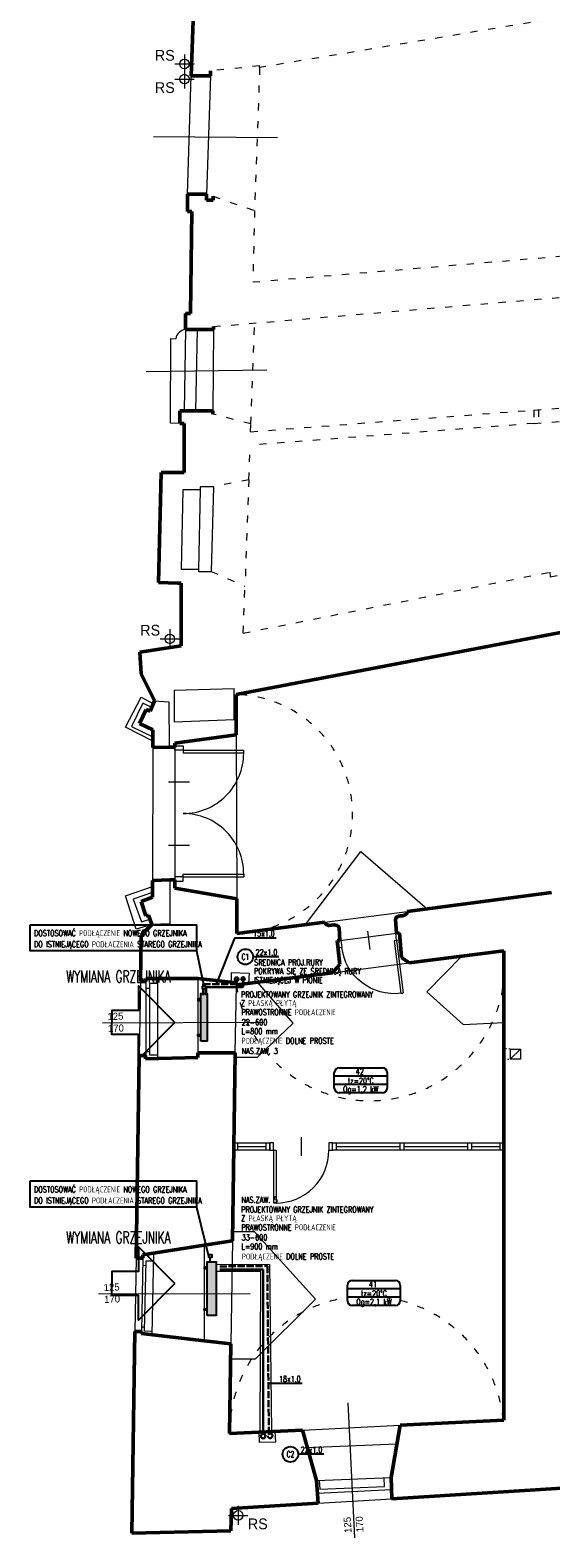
# Model space of a CAD drawing. Header units: millimetres. Extents: x -127811 to -59050, y -244477 to -114521.
# Tile 7 of 30: x -65136 to -64263, y -128984 to -126453. Entities that reach past the tile are written whole.
import ezdxf
from ezdxf.enums import TextEntityAlignment as Align

# ---------------------------------------------------------------- set-up
doc = ezdxf.new("R2010")
doc.units = ezdxf.units.MM
doc.header["$MEASUREMENT"] = 0
doc.linetypes.add('ACAD_ISO02W100', pattern=[15, 12, -3])
doc.linetypes.add('XREF$0$ACAD_ISO03W100', pattern=[30, 12, -18])
for name, color, linetype in [('TM_co ewen. zasilanie', 172, 'Continuous'), ('TM_co ewent powrot', 172, 'ACAD_ISO02W100'), ('TM_co istn powrot', 84, 'ACAD_ISO02W100'), ('TM_co istn zasilanie', 84, 'Continuous'), ('TM_co odnosniki', 1, 'Continuous'), ('TM_co opis', 2, 'Continuous'), ('TM_co powrot', 240, 'ACAD_ISO02W100'), ('TM_co urzadzenia', 7, 'Continuous'), ('TM_co zasilanie', 240, 'Continuous'), ('TM_odnosniki', 1, 'Continuous'), ('TM_opis', 2, 'Continuous'), ('XREF', 8, 'Continuous')]:
    doc.layers.add(name, color=color, linetype=linetype)
for name, color, linetype, lineweight in [('XREF$0$arch C', 8, 'Continuous', 13), ('XREF$0$arch drzwi', 8, 'Continuous', 13), ('XREF$0$arch kanaly co', 8, 'Continuous', 13), ('XREF$0$arch N', 8, 'XREF$0$ACAD_ISO03W100', 13), ('XREF$0$arch P', 8, 'Continuous', 50), ('XREF$0$opis', 8, 'Continuous', 0)]:
    doc.layers.add(name, color=color, linetype=linetype, lineweight=lineweight)
doc.styles.add('TM', font='romans.shx', dxfattribs={"width": 0.65})
doc.styles.add('XREF$0$Standard', font='txt')

# ---------------------------------------------------------------- blocks, each defined once
blk = doc.blocks.new('XREF$0$002')
at = {"layer": 'XREF$0$arch drzwi', "color": 0}
for p, q in [((-14.2, 113.4), (0, 113.4)), ((-14.2, 106.3), (-14.2, 113.4)), ((0, 106.3), (-14.2, 106.3)), ((0, 113.4), (0, 106.3)), ((0, 106.3), (101.5, 106.3)), ((0, 106.3), (0, 101.6)), ((0, 101.6), (101.6, 101.6)), ((101.6, 101.6), (101.6, 106.3)), ((-24.8, 53.2), (10.6, 53.2)), ((-24.8, -53.2), (10.6, -53.2)), ((0, -106.3), (-14.2, -106.3)), ((-14.2, -106.3), (-14.2, -113.4)), ((-14.2, -113.4), (0, -113.4)), ((0, -101.6), (101.6, -101.6)), ((0, -106.3), (0, -101.6)), ((0, -106.3), (101.5, -106.3)), ((0, -113.4), (0, -106.3)), ((101.6, -101.6), (101.6, -106.3))]:
    blk.add_line(p, q, dxfattribs=at)
for centre, start, end in [((0, 101.6), 269.9997, 0), ((0, -101.6), 0, 90.0003)]:
    blk.add_arc(centre, 101.6, start, end, dxfattribs=at)
blk = doc.blocks.new('XREF$0$A$C5C5B553C')
at = {"layer": 'XREF$0$arch drzwi', "color": 0}
for p, q in [((0, 0), (0, -12)), ((6, 0), (0, 0)), ((6, -12), (6, 0)), ((51, 9), (51, -21)), ((96, 0), (96, -12)), ((102, 0), (96, 0)), ((102, -12), (102, 0)), ((0, -12), (6, -12)), ((6, -12), (6, -97.9)), ((6, -12), (10, -12)), ((10, -12), (10, -98)), ((96, -12), (102, -12)), ((10, -98), (6, -98))]:
    blk.add_line(p, q, dxfattribs=at)
blk.add_arc((10, -12), 86, 270, 0.0003, dxfattribs=at)
blk = doc.blocks.new('XREF')
at = {"layer": 'XREF$0$arch C'}
for p, q in [((-64893.3, -126510), (-64861, -126510)), ((-64877.1, -126493.9), (-64877.1, -126526.2)), ((-64877.1, -126513.5), (-64877.1, -126526.2)), ((-64893.3, -126535.3), (-64861, -126535.3)), ((-64877.1, -126519.1), (-64877.1, -126551.4)), ((-64871.8, -126728.3), (-64865.9, -126529.7)), ((-64833.5, -126529.7), (-64839.9, -126728.3)), ((-64929.2, -126631.5), (-64720.9, -126633.6)), ((-64900.5, -127113), (-64899.7, -126971)), ((-64899.7, -126971), (-64891.8, -126971.2)), ((-64875.5, -126955.8), (-64877.5, -127092.1)), ((-64857.7, -127092.1), (-64855.3, -126955.8)), ((-64828.4, -126955.8), (-64829.4, -127092.1)), ((-64941.3, -127026), (-64738.7, -127023.4)), ((-64884.6, -127113.3), (-64900.5, -127113)), ((-64879.9, -127224.8), (-64882.5, -127357.8)), ((-64850.9, -127224.8), (-64879.9, -127224.8)), ((-64850.9, -127224.8), (-64853.5, -127357.8)), ((-64828.3, -127219.7), (-64850.9, -127219.7)), ((-64850.9, -127219.7), (-64850.9, -127224.8)), ((-64828.3, -127219.7), (-64832, -127361.7)), ((-64882.5, -127357.8), (-64853.5, -127357.8)), ((-64853.5, -127357.8), (-64853.5, -127361.7)), ((-64853.5, -127361.7), (-64832, -127361.7)), ((-64917.8, -127475), (-64885.4, -127475)), ((-64901.6, -127458.9), (-64901.6, -127491.2)), ((-64901.6, -127478.5), (-64901.6, -127491.2)), ((-64976, -127623.4), (-64949.9, -127572.9)), ((-64949.9, -127572.9), (-64929.2, -127584.3)), ((-64927, -127579.3), (-64903, -127580.5)), ((-64894.1, -127561.4), (-64793.5, -127558.6)), ((-64894.1, -127561.4), (-64894.1, -127614.1)), ((-64793.5, -127610.3), (-64793.5, -127558.6)), ((-64946.8, -127583), (-64965.6, -127621.9)), ((-64931.8, -127590.4), (-64946.8, -127583)), ((-64903, -127580.5), (-64902.7, -127657)), ((-64930.2, -127647), (-64976, -127623.4)), ((-64965.6, -127621.9), (-64930.2, -127639.5)), ((-64894.1, -127614.1), (-64793.5, -127610.3)), ((-64790.1, -127636), (-64789.2, -127911.2)), ((-64930.2, -127657.5), (-64930.4, -127880.9)), ((-64893.3, -127657), (-64893.3, -127879.5)), ((-64674.1, -127954.6), (-64581.1, -127832.2)), ((-64581.1, -127832.2), (-64470, -127928)), ((-64901.6, -127879.5), (-64901.3, -127953.5)), ((-64975.7, -127906.6), (-64930.4, -127890.7)), ((-64958, -127962.3), (-64975.7, -127906.6)), ((-64930.4, -127900.5), (-64963, -127911.8)), ((-64963, -127911.8), (-64949.3, -127950.1)), ((-64641.7, -127950.4), (-64503.2, -127932.4)), ((-64932, -127954.3), (-64958, -127962.3)), ((-64949.3, -127950.1), (-64935, -127945.4)), ((-64901.3, -127953.5), (-64932, -127954.3)), ((-64616.5, -127981.1), (-64521.1, -127969.1)), ((-64411.9, -128007.6), (-64470.5, -128067.3)), ((-64798.2, -128051.3), (-64798.1, -128035.1)), ((-64798.1, -128035.1), (-64768.7, -128035.9)), ((-64628.5, -128035.4), (-64500, -128018.9)), ((-64950.9, -128050), (-64952.9, -128174.2)), ((-64942, -128050), (-64942, -128174.2)), ((-64922.1, -128053.4), (-64935.6, -128053.4)), ((-64935.6, -128053.4), (-64935.6, -128173.2)), ((-64922.1, -128045.4), (-64922.1, -128179.6)), ((-64854.6, -128045.4), (-64854.6, -128169.8)), ((-64791.7, -128169.8), (-64789.9, -128056.1)), ((-64768.7, -128035.9), (-64769.4, -128053.4)), ((-64694.6, -128120.1), (-64754.4, -128051.5)), ((-64942, -128061.1), (-64935.6, -128061.1)), ((-64470.5, -128067.3), (-64409.6, -128122.1)), ((-65014.6, -128119.6), (-64744.7, -128118.4)), ((-64754.4, -128177.3), (-64694.6, -128120.1)), ((-64409.6, -128122.1), (-64341.4, -128118.9)), ((-64942, -128167.9), (-64935.6, -128167.9)), ((-64935.6, -128173.2), (-64922.1, -128173.2)), ((-64791.8, -128177.3), (-64754.4, -128177.3)), ((-64330.7, -128163.5), (-64313.6, -128163.8)), ((-64330.7, -128163.5), (-64330.7, -128180.8)), ((-64330.7, -128180.8), (-64313.6, -128163.8)), ((-64313.6, -128180.8), (-64330.7, -128180.8)), ((-64313.6, -128163.8), (-64313.6, -128180.8)), ((-64733.7, -128333.4), (-64794.2, -128333.4)), ((-64794, -128321), (-64733.7, -128321)), ((-64787.8, -128327.2), (-64739.9, -128327.2)), ((-64733.7, -128333.4), (-64733.7, -128321)), ((-64628.6, -128333.4), (-64628.6, -128321)), ((-64628.6, -128321), (-64341.4, -128321)), ((-64341.4, -128333.4), (-64628.6, -128333.4)), ((-64622.4, -128327.2), (-64515.1, -128327.2)), ((-64508.9, -128327.2), (-64401.7, -128327.2)), ((-64395.5, -128327.2), (-64347.6, -128327.2)), ((-64796.6, -128485.4), (-64799.3, -128658.5)), ((-64759.3, -128470.3), (-64796.3, -128470.3)), ((-64657.3, -128583.4), (-64759.3, -128470.3)), ((-64958.1, -128514.7), (-64960, -128637.8)), ((-64947.1, -128514.7), (-64949.2, -128637.8)), ((-64928.8, -128506.2), (-64931.6, -128643.3)), ((-64844.1, -128492.9), (-64843.9, -128653.4)), ((-64947.3, -128526.6), (-64941.5, -128526.7)), ((-64944, -128637.2), (-64941.3, -128519.1)), ((-64941.3, -128519.1), (-64929.1, -128519.3)), ((-65021, -128574.3), (-64766.9, -128573.9)), ((-64758, -128683.3), (-64657.3, -128583.4)), ((-64949.1, -128629.7), (-64943.8, -128629.8)), ((-64931.5, -128637.5), (-64944, -128637.2)), ((-64799.7, -128683.3), (-64758, -128683.3)), ((-64602.8, -128757.5), (-64592, -128984.1)), ((-64752.1, -128806.6), (-64751.9, -128823.6)), ((-64723.8, -128822.9), (-64724.7, -128805.3)), ((-64679.1, -128803.1), (-64515.4, -128795.1)), ((-64751.9, -128823.6), (-64723.8, -128822.9)), ((-64670.9, -128832.4), (-64520.6, -128826)), ((-64655.5, -128887.9), (-64530.2, -128882.6)), ((-64650.8, -128887.7), (-64650.1, -128902.2)), ((-64541.7, -128898.1), (-64542.3, -128883.1)), ((-64654.1, -128908.8), (-64529.7, -128903)), ((-64653, -128925.9), (-64529.3, -128918.3)), ((-64650.1, -128902.2), (-64541.7, -128898.1)), ((-64803.1, -128946.3), (-64770.7, -128946.3)), ((-64786.9, -128930.1), (-64786.9, -128962.4)), ((-64786.9, -128949.7), (-64786.9, -128962.4))]:
    blk.add_line(p, q, dxfattribs=at)
for points in [[(-64794, -128321), (-64787.8, -128321), (-64787.8, -128333.4), (-64794, -128333.4)], [(-64739.9, -128321), (-64733.7, -128321), (-64733.7, -128333.4), (-64739.9, -128333.4)], [(-64628.6, -128321), (-64622.4, -128321), (-64622.4, -128333.4), (-64628.6, -128333.4)], [(-64515.1, -128321), (-64508.9, -128321), (-64508.9, -128333.4), (-64515.1, -128333.4)], [(-64401.7, -128321), (-64395.5, -128321), (-64395.5, -128333.4), (-64401.7, -128333.4)], [(-64347.6, -128321), (-64341.4, -128321), (-64341.4, -128333.4), (-64347.6, -128333.4)]]:
    blk.add_lwpolyline(points, close=True, dxfattribs=at)
for centre in [(-64877.1, -126510), (-64877.1, -126535.3), (-64901.6, -127475), (-64786.9, -128946.3)]:
    blk.add_circle(centre, 7.94, dxfattribs=at)
blk.add_arc((-64873.5, -126974.3), 18.5, 96.0419, 170.3429, dxfattribs=at)
at = {"layer": 'XREF$0$arch kanaly co'}
for p, q in [((-64822.9, -128524.5), (-64734.5, -128525.2)), ((-64749, -128537.2), (-64822.9, -128537.2)), ((-64749.8, -128806.5), (-64749, -128537.2)), ((-64734.5, -128525.2), (-64731.1, -128805.6))]:
    blk.add_line(p, q, dxfattribs=at)
at = {"layer": 'XREF$0$arch N', "linetype": 'XREF$0$ACAD_ISO03W100'}
for p, q in [((-64059.7, -126401), (-64751, -126516)), ((-64751, -126513.3), (-64833.5, -126521.5)), ((-64751, -126516), (-64759.4, -126755.9)), ((-64751, -126516), (-64751, -126513.3)), ((-64829.1, -126732.1), (-64759.4, -126755.9)), ((-64759.4, -126755.9), (-64762.3, -126875.9)), ((-64762.3, -126875.9), (-64134.2, -126823.2)), ((-64828.4, -126950.8), (-64184.3, -126896.5)), ((-64765.7, -127114.3), (-64759.5, -126945)), ((-64765.7, -127114.3), (-64829.4, -127097.6)), ((-64766.1, -127127.3), (-64290.9, -127090.9)), ((-64290.9, -127090.9), (-64199.5, -127083.9)), ((-64290.9, -127090.9), (-64290.6, -127113.4)), ((-64282.9, -127090.3), (-64283.4, -127112.8)), ((-64290.6, -127113.4), (-64767, -127149.9)), ((-64766.1, -127127.3), (-64765.7, -127114.3)), ((-64290.6, -127113.4), (-64199.4, -127106.4)), ((-64769.1, -127207.8), (-64767, -127149.9)), ((-64769.1, -127207.8), (-64828.3, -127219.7)), ((-64769.1, -127207.8), (-64775.5, -127386.7)), ((-64832, -127361.7), (-64775.5, -127386.7)), ((-64778.4, -127465.4), (-64264.3, -127363.1)), ((-64264.3, -127363.1), (-64263.4, -127370.9)), ((-64263.4, -127370.9), (-64168.9, -127353.2)), ((-64778.4, -127465.4), (-64775.5, -127386.7))]:
    blk.add_line(p, q, dxfattribs=at)
at = {"layer": 'XREF$0$arch N', "linetype": 'XREF$0$ACAD_ISO03W100', "ltscale": 0.2}
for p, q in [((-64330.7, -128163.5), (-64341.4, -128163.3)), ((-64341.4, -128180.8), (-64330.7, -128180.8))]:
    blk.add_line(p, q, dxfattribs=at)
at = {"layer": 'XREF$0$arch N', "linetype": 'XREF$0$ACAD_ISO03W100'}
for centre, radius, start, end in [((-64795.7, -127769), 200.7, 271.916, 88.4732), ((-64566.1, -128024.2), 226.1, 188.093, 6.4956), ((-64571.4, -128808.9), 230.2, 5.5283, 180.0163)]:
    blk.add_arc(centre, radius, start, end, dxfattribs=at)
at = {"layer": 'XREF$0$arch P'}
for p, q in [((-64865.9, -126529.7), (-64859.5, -126347.9)), ((-64833.5, -126529.7), (-64865.9, -126529.7)), ((-64833.5, -126521.5), (-64833.5, -126529.7)), ((-64871.8, -126728.3), (-64871.8, -126757.5)), ((-64871.8, -126728.3), (-64839.9, -126728.3)), ((-64839.9, -126728.3), (-64839.9, -126738.5)), ((-64839.9, -126738.5), (-64829.1, -126738.5)), ((-64829.1, -126738.5), (-64829.1, -126732.1)), ((-64871.8, -126757.5), (-64864.4, -126757.5)), ((-64864.4, -126757.5), (-64866.7, -126928.7)), ((-64866.7, -126928.7), (-64875.5, -126928.7)), ((-64875.5, -126928.7), (-64875.5, -126955.8)), ((-64875.5, -126955.8), (-64828.4, -126955.8)), ((-64828.4, -126955.8), (-64828.4, -126950.8)), ((-64829.4, -127092.1), (-64884.6, -127092.1)), ((-64884.6, -127092.1), (-64884.6, -127113.3)), ((-64829.4, -127097.6), (-64829.4, -127092.1)), ((-64884.6, -127113.3), (-64877.3, -127113.3)), ((-64877.3, -127113.3), (-64877.3, -127196)), ((-64916, -127196), (-64920.5, -127380.3)), ((-64877.3, -127196), (-64916, -127196)), ((-64920.5, -127380.3), (-64888, -127381.7)), ((-64882.5, -127381.7), (-64888, -127381.7)), ((-64882.5, -127486.7), (-64882.5, -127381.7)), ((-63840, -127386.6), (-64790.4, -127568.4)), ((-64952, -127497.4), (-64882.5, -127486.7)), ((-64949.6, -127533.6), (-64952, -127497.4)), ((-64927, -127579.3), (-64949.6, -127533.6)), ((-64934.3, -127596.3), (-64927, -127579.3)), ((-64790.4, -127568.4), (-64790.1, -127636)), ((-64952.2, -127616.9), (-64941, -127593.5)), ((-64941, -127593.5), (-64934.3, -127596.3)), ((-64930.1, -127627.9), (-64952.2, -127616.9)), ((-64930.2, -127657.5), (-64930.1, -127627.9)), ((-64893.3, -127650), (-64790.1, -127636)), ((-64893.3, -127657), (-64893.3, -127650)), ((-64930.2, -127657.5), (-64902.7, -127657)), ((-64902.7, -127657), (-64893.3, -127657)), ((-64930.4, -127880.9), (-64901.6, -127879.5)), ((-64930.4, -127908.7), (-64930.4, -127880.9)), ((-64901.6, -127879.5), (-64893.3, -127879.5)), ((-64893.3, -127893.6), (-64893.3, -127879.5)), ((-64949.8, -127916), (-64930.4, -127908.7)), ((-64789.2, -127911.2), (-64893.3, -127893.6)), ((-64503.2, -127932.4), (-64261.6, -127900.9)), ((-64941.9, -127940.1), (-64949.8, -127916)), ((-64789.2, -127911.2), (-64789, -127969.6)), ((-64932, -127954.3), (-64949.7, -127972.3)), ((-64937.2, -127938.7), (-64941.9, -127940.1)), ((-64932, -127954.3), (-64937.2, -127938.7)), ((-64789, -127969.6), (-64641.7, -127950.4)), ((-64950.9, -128050), (-64949.7, -127972.3)), ((-64620.9, -127981.6), (-64616.5, -127981.1)), ((-64620.9, -127981.6), (-64616.6, -128021.5)), ((-64521.1, -127969.1), (-64516.5, -127968.5)), ((-64516.5, -127968.5), (-64513, -128009.9)), ((-64513, -128009.9), (-64500, -128018.9)), ((-64500, -128018.9), (-64341.4, -127998.6)), ((-64341.4, -127998.6), (-64341.4, -128786.7)), ((-64789.9, -128056), (-64628.5, -128035.4)), ((-64616.6, -128021.5), (-64628.5, -128035.4)), ((-64950.9, -128050), (-64942, -128050)), ((-64942, -128050), (-64942, -128045.4)), ((-64942, -128045.4), (-64854.6, -128045.4)), ((-64854.6, -128045.4), (-64789.9, -128052.2)), ((-64789.9, -128052.2), (-64789.9, -128056.1)), ((-64958.1, -128514.7), (-64952.9, -128174.2)), ((-64952.9, -128174.2), (-64942.6, -128174.2)), ((-64942.6, -128174.2), (-64942.6, -128180.1)), ((-64942.6, -128180.1), (-64854.6, -128177.9)), ((-64854.6, -128177.9), (-64854.6, -128169.8)), ((-64854.6, -128169.8), (-64791.7, -128169.8)), ((-64796.6, -128485.4), (-64791.7, -128169.8)), ((-64844.1, -128492.9), (-64796.6, -128485.4)), ((-64958.1, -128514.7), (-64947.1, -128514.7)), ((-64947.1, -128509.1), (-64844.1, -128492.9)), ((-64947.1, -128514.7), (-64947.1, -128509.1)), ((-64965.3, -128976.1), (-64960, -128637.8)), ((-64960, -128637.8), (-64949.2, -128637.8)), ((-64949.2, -128637.8), (-64949.2, -128641.2)), ((-64949.2, -128641.2), (-64843.9, -128653.4)), ((-64843.9, -128653.4), (-64799.3, -128658.5)), ((-64801.6, -128809), (-64799.3, -128658.5)), ((-64515.4, -128795.1), (-64341.4, -128786.7)), ((-64801.6, -128809), (-64679.1, -128803.1)), ((-64655.5, -128887.9), (-64679.1, -128803.1)), ((-64515.4, -128795.1), (-64530.2, -128882.6)), ((-64653, -128925.9), (-64655.5, -128887.9)), ((-64530.2, -128882.6), (-64529.3, -128918.3)), ((-64529.3, -128918.3), (-64136.2, -128894.1)), ((-64799.1, -128972.5), (-64798.2, -128934.8)), ((-64798.2, -128934.8), (-64653, -128925.9)), ((-64965.3, -128976.1), (-64799.1, -128972.5))]:
    blk.add_line(p, q, dxfattribs=at)
for points in [[(-64521.1, -127969.1), (-64523.1, -127946.3), (-64522.2, -127943.6), (-64520, -127941.4), (-64517.5, -127940.4), (-64514.6, -127940.2), (-64511.3, -127940.2), (-64506.9, -127938.3), (-64504.2, -127935.8), (-64503.3, -127934), (-64503.2, -127932.4)], [(-64616.5, -127981.1), (-64617.7, -127960.3), (-64619.1, -127957.1), (-64621.2, -127955.9), (-64625.5, -127955), (-64630.7, -127955.8), (-64635, -127956.4), (-64638.9, -127954.7), (-64641.4, -127952.7), (-64641.7, -127950.4)]]:
    blk.add_lwpolyline(points, dxfattribs=at)
at = {"layer": 'XREF$0$arch drzwi', "linetype": 'Continuous'}
blk.add_blockref('XREF$0$002', (-64879.2, -127768.2), dxfattribs=at)
at = {"layer": 'XREF$0$arch drzwi', "linetype": 'Continuous', "xscale": -1.030821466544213, "yscale": 1.030821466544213, "zscale": 1.030821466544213, "rotation": 7.162553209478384}
blk.add_blockref('XREF$0$A$C5C5B553C', (-64516.5, -127968.5), dxfattribs=at)
at = {"layer": 'XREF$0$arch drzwi', "linetype": 'Continuous', "xscale": 1.030821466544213, "yscale": 1.030821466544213, "zscale": 1.030821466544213}
blk.add_blockref('XREF$0$A$C5C5B553C', (-64733.7, -128321), dxfattribs=at)
at = {"layer": 'XREF$0$opis', "char_height": 18, "attachment_point": 5, "style": 'XREF$0$Standard'}
for insert in [(-64910, -126495.6), (-64910, -126549.7), (-64934.5, -127460.6), (-64754, -128960.7)]:
    blk.add_mtext_dynamic_manual_height_columns('RS', width=71.788, gutter_width=12.5, heights=[0], dxfattribs=dict(at, insert=insert))
at = {"layer": 'XREF$0$opis', "char_height": 12, "attachment_point": 5, "style": 'XREF$0$Standard'}
for insert, rotation in [((-64992.4, -128118.7), 2.2333), ((-64998.8, -128573.4), 2.2333), ((-64593.3, -128961.8), 93.4658)]:
    blk.add_mtext_dynamic_manual_height_columns('125\\P170', width=71.788, gutter_width=12.5, heights=[0], dxfattribs=dict(at, insert=insert, rotation=rotation))
blk = doc.blocks.new('A$C32620657')
at = {"layer": 'TM_odnosniki'}
for p, q in [((-12840.7, 45310.9), (-12840.7, 45363)), ((-12824.7, 45379), (-12679.7, 45379)), ((-12663.7, 45363), (-12663.7, 45310.9)), ((-12663.7, 45351), (-12840.7, 45351)), ((-12663.7, 45323), (-12840.7, 45323)), ((-12663.7, 45323), (-12840.7, 45323)), ((-12663.7, 45323), (-12840.7, 45323)), ((-12679.7, 45294.9), (-12824.7, 45294.9))]:
    blk.add_line(p, q, dxfattribs=at)
for centre, start, end in [((-12824.7, 45363), 90, 180), ((-12679.7, 45363), 360, 90), ((-12824.7, 45310.9), 180, 270), ((-12679.7, 45310.9), 270, 360)]:
    blk.add_arc(centre, 16, start, end, dxfattribs=at)
blk = doc.blocks.new('A$C35103550')
at = {"layer": 'TM_co urzadzenia'}
for points in [[(5, 40), (5, 90), (15.4, 90), (15.4, 40)], [(10, 40), (10, 90), (20.4, 90), (20.4, 40)], [(5, 10), (5, 60), (15.4, 60), (15.4, 10)], [(10, 10), (10, 60), (20.4, 60), (20.4, 10)], [(5, 0), (5, 50), (15.4, 50), (15.4, 0)], [(10, 0), (10, 50), (20.4, 50), (20.4, 0)]]:
    blk.add_hatch(color=256, dxfattribs=at).paths.add_polyline_path(points)
for points in [[(7.7, 97.5), (7.7, 102.5), (12.7, 102.5), (12.7, 97.5), (7.7, 97.5)], [(5, 81.3), (0, 81.3), (0, 78.8), (5, 78.8)], [(5, 0), (5, 90), (20.4, 90), (20.4, 0), (5, 0)], [(10.2, 90), (10.2, 97.5)], [(5, 8.8), (0, 8.8), (0, 11.3), (5, 11.3)]]:
    blk.add_lwpolyline(points, dxfattribs=at)
blk = doc.blocks.new('wymiana')
at = {"layer": 'TM_co odnosniki', "color": 160}
for points in [[(61.7, 105.8), (0, 44.7), (41.8, 44.7), (41.8, 0), (61.7, 0)], [(61.7, 105.8), (123.5, 44.7), (81.7, 44.7), (81.7, 0), (61.7, 0)]]:
    blk.add_lwpolyline(points, dxfattribs=at)

msp = doc.modelspace()

# ---------------------------------------------------------------- hatches: boundary and pattern name
at = {"layer": 'TM_co urzadzenia'}
for points in [[(-64849.6, -128120.5), (-64849.6, -128070.5), (-64839.2, -128070.5), (-64839.2, -128120.5)], [(-64849.6, -128150.5), (-64849.6, -128100.5), (-64839.2, -128100.5), (-64839.2, -128150.5)]]:
    msp.add_hatch(color=256, dxfattribs=at).paths.add_polyline_path(points)

# ---------------------------------------------------------------- linework, layer by layer
at = {"layer": 'TM_co ewen. zasilanie', "lineweight": 30, "ltscale": 3}
msp.add_circle((-64778.7, -128045.9), 3.01, dxfattribs=at)
at = {"layer": 'TM_co ewent powrot', "lineweight": 30, "ltscale": 3}
msp.add_circle((-64789.5, -128046.3), 3.12, dxfattribs=at)
at = {"layer": 'TM_co istn powrot', "lineweight": 30}
for p, q in [((-64817.9, -128528.4), (-64738, -128527.7)), ((-64738, -128527.7), (-64735.5, -128809.7))]:
    msp.add_line(p, q, dxfattribs=at)
for points in [[(-64845.5, -128073.3), (-64845.5, -128054.6), (-64789.5, -128054.6)], [(-64789.5, -128046.3), (-64789.5, -128054.6)]]:
    msp.add_lwpolyline(points, dxfattribs=at)
at = {"layer": 'TM_co istn zasilanie', "lineweight": 30}
for p, q in [((-64778.7, -128045.9), (-64778.7, -128059.6)), ((-64744.8, -128533.6), (-64817.9, -128533.6)), ((-64745, -128809.4), (-64744.8, -128533.6))]:
    msp.add_line(p, q, dxfattribs=at)
msp.add_lwpolyline([(-64840.5, -128073.3), (-64840.5, -128059.6), (-64778.7, -128059.6)], dxfattribs=at)
at = {"layer": 'TM_co odnosniki'}
for p, q in [((-64793, -127977.2), (-64824.1, -128054.6)), ((-64766, -127977.2), (-64793, -127977.2)), ((-64723.1, -127977.2), (-64766, -127977.2)), ((-64719, -128008.7), (-64761.8, -128008.7)), ((-64679.7, -128724.9), (-64736.2, -128724.9)), ((-64643.5, -128843.8), (-64686.3, -128843.8))]:
    msp.add_line(p, q, dxfattribs=at)
for centre in [(-64774.8, -128008.7), (-64699.3, -128843.8)]:
    msp.add_circle(centre, 13, dxfattribs=at)
at = {"layer": 'TM_co opis', "color": 1}
for p, q in [((-64856.6, -127998.8), (-64844.4, -128058)), ((-64856.6, -128429), (-64836.3, -128513.4))]:
    msp.add_line(p, q, dxfattribs=at)
for points in [[(-65135.8, -127954.9), (-64856.6, -127954.9), (-64856.6, -127998.8), (-65135.8, -127998.8)], [(-65135.8, -128385), (-64856.6, -128385), (-64856.6, -128429), (-65135.8, -128429)]]:
    msp.add_lwpolyline(points, close=True, dxfattribs=at)
at = {"layer": 'TM_co powrot', "lineweight": 30}
msp.add_circle((-64733.3, -128812.9), 3.83, dxfattribs=at)
at = {"layer": 'TM_co urzadzenia'}
for points in [[(-64846.9, -128063), (-64846.9, -128058), (-64841.9, -128058), (-64841.9, -128063), (-64846.9, -128063)], [(-64849.6, -128079.3), (-64854.6, -128079.3), (-64854.6, -128081.8), (-64849.6, -128081.8)], [(-64849.6, -128150.5), (-64849.6, -128070.5), (-64839.2, -128070.5), (-64839.2, -128150.5), (-64849.6, -128150.5)], [(-64844.4, -128070.5), (-64844.4, -128063)], [(-64849.6, -128141.8), (-64854.6, -128141.8), (-64854.6, -128139.3), (-64849.6, -128139.3)]]:
    msp.add_lwpolyline(points, dxfattribs=at)
at = {"layer": 'TM_co zasilanie', "lineweight": 30}
msp.add_circle((-64745, -128813.2), 3.83, dxfattribs=at)

# ---------------------------------------------------------------- block references
at = {"rotation": 270}
for p in [(-64998.9, -128057.3), (-64998.9, -128495.4)]:
    msp.add_blockref('wymiana', p, dxfattribs=at)
msp.add_blockref('A$C35103550', (-64844, -128610.9))
at = {"layer": 'TM_odnosniki', "xscale": 0.5, "yscale": 0.5, "zscale": 0.5}
for p in [(-58205.3, -150884.6), (-58183.1, -151241.4)]:
    msp.add_blockref('A$C32620657', p, dxfattribs=at)
at = {"layer": 'XREF'}
msp.add_blockref('XREF', (0, 0), dxfattribs=at)

# ---------------------------------------------------------------- texts
at = {"layer": 'TM_co opis', "color": 1, "style": 'TM', "width": 0.65}
for s, p in [('DOSTOSOWAĆ PODŁĄCZENIE NOWEGO GRZEJNIKA ', (-65129.3, -127974)), ('DO ISTNIEJĄCEGO PODŁACZENIA STAREGO GRZEJNIKA ', (-65129.3, -127992.7)), ('DOSTOSOWAĆ PODŁĄCZENIE NOWEGO GRZEJNIKA ', (-65129.3, -128404.2)), ('DO ISTNIEJĄCEGO PODŁACZENIA STAREGO GRZEJNIKA ', (-65129.3, -128422.8))]:
    msp.add_text(s, height=10, dxfattribs=at).set_placement(p)
at = {"layer": 'TM_co opis', "style": 'TM', "width": 0.6}
for s, p in [('C1', (-64774.8, -128008.7)), ('C2', (-64699.3, -128843.8))]:
    msp.add_text(s, height=10, dxfattribs=at).set_placement(p, align=Align.MIDDLE_CENTER)
at = {"layer": 'TM_co opis', "style": 'TM', "width": 0.65}
for s, height, p in [('WYMIANA GRZEJNIKA', 20, (-65075.2, -128051.7)), ('POKRYWA SIĘ ZE ŚREDNICĄ RURY ', 10, (-64760.5, -128037.7, 2.4)), ('ŚREDNICA PROJ.RURY ', 10, (-64760.1, -128023.1, 2.4)), ('ISTNIEJĄCEJ W PIONIE', 10, (-64760.5, -128052.7, 2.4)), ('Z PŁASKĄ PŁYTĄ', 10, (-64782.2, -128091.3)), ('PROJEKTOWANY GRZEJNIK ZINTEGROWANY', 10, (-64782.2, -128077)), ('PRAWOSTRONNE PODŁACZENIE', 10, (-64781.8, -128106.7)), ('22-600 ', 10, (-64781, -128123.6)), ('L=800 mm', 10, (-64781.4, -128138.7)), ('PODŁĄCZENIE DOLNE PROSTE', 10, (-64781.2, -128154.7)), ('PROJEKTOWANY GRZEJNIK ZINTEGROWANY', 10, (-64781.9, -128438.1)), ('Z PŁASKĄ PŁYTĄ', 10, (-64781.9, -128452.5)), ('PRAWOSTRONNE PODŁACZENIE', 10, (-64781.8, -128467.9)), ('WYMIANA GRZEJNIKA', 20, (-65075.2, -128489.8)), ('33-600 ', 10, (-64781, -128484.8)), ('L=900 mm', 10, (-64781.4, -128499.9)), ('PODŁĄCZENIE DOLNE PROSTE', 10, (-64780.7, -128516.8))]:
    msp.add_text(s, height=height, dxfattribs=at).set_placement(p)
at = {"layer": 'TM_opis', "style": 'TM', "width": 0.65}
for s, p in [('15x1,0', (-64761.9, -127974.7)), ('22x1,0', (-64757.7, -128006.2)), ('NAS.ZAW. 3', (-64781, -128171.8)), ('NAS.ZAW. 5', (-64781.5, -128421.8)), ('18x1,0', (-64718.4, -128722.4)), ('22x1,0', (-64682.2, -128841.3))]:
    msp.add_text(s, height=10, dxfattribs=at).set_placement(p)
for s, p in [('tz=20%%DC', (-64581.4, -128221.8)), ('42', (-64583, -128206.2)), ('Qg=1,2 kW', (-64581.4, -128235.9)), ('41', (-64560.8, -128563.1)), ('Qg=2,1 kW', (-64559.2, -128592.7)), ('tz=20%%DC', (-64559.2, -128578.7))]:
    msp.add_text(s, height=10, dxfattribs=at).set_placement(p, align=Align.CENTER)

doc.saveas('drawing.dxf')
